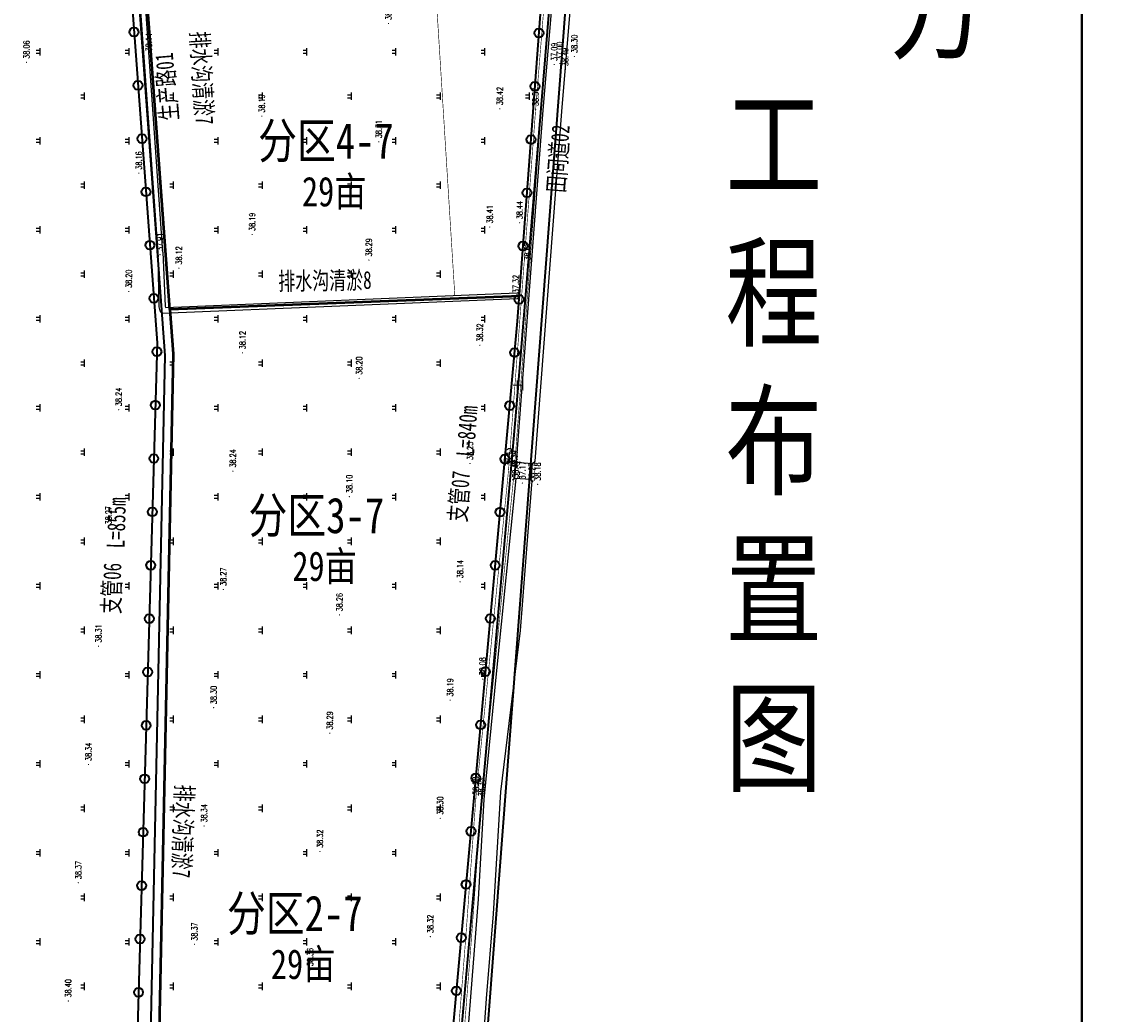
# Model space of a CAD drawing. Extents: x 464172 to 473094, y 3847158 to 3855433.
# Tile 44 of 98: x 466999 to 467363, y 3851768 to 3852103. Entities that reach past the tile are written whole.
import ezdxf
from ezdxf.enums import TextEntityAlignment as Align

# ---------------------------------------------------------------- set-up
doc = ezdxf.new("R2010")
doc.units = 0
doc.linetypes.add('X1', pattern=[5, 4, -1])
doc.linetypes.add('X3', pattern=[5, 4, -1])
doc.layers.get('0').update_dxf_attribs({"linetype": 'CONTINUOUS'})
doc.layers.add('ASSIST', color=7, linetype='CONTINUOUS', plot=False)
for name, color, linetype in [('DLSS', 4, 'CONTINUOUS'), ('DMTZ', 3, 'CONTINUOUS'), ('GCD', 9, 'CONTINUOUS'), ('SXSS', 5, 'CONTINUOUS'), ('ZBTZ', 8, 'CONTINUOUS'), ('排水沟', 5, 'CONTINUOUS'), ('道路', 4, 'CONTINUOUS')]:
    doc.layers.add(name, color=color, linetype=linetype)
doc.layers.add('出水口', color=3, linetype='CONTINUOUS', lineweight=30)
doc.layers.add('支管', color=3, linetype='CONTINUOUS', lineweight=30)
doc.styles.add('HZ', font='rs.shx', dxfattribs={"width": 0.8, "bigfont": 'hztxt.shx'})
doc.styles.get("Standard").update_dxf_attribs({"font": 'rs.shx', "bigfont": 'hztxt.shx'})
doc.styles.add('黑体', font='simhei.ttf')
doc.linetypes.add('10411', pattern='A,2,[150,AAA.SHX,S=1,R=0,X=0,Y=1],2,[151,AAA.SHX,S=1,R=0,X=0,Y=3],1e-11', length=4)
doc.linetypes.add('712B', pattern='A,4,-1,4,-1,4,-1,[167,AAA.SHX,S=0.5,R=0,X=0,Y=0],8,[168,AAA.SHX,S=0.5,R=0,X=0,Y=0],-1', length=24)

# ---------------------------------------------------------------- blocks, each defined once
blk = doc.blocks.new('GC200')
at = {"linetype": 'Continuous', "const_width": 0.2, "flags": 128}
blk.add_lwpolyline([(-0.1, 0, 1), (0.1, 0, 1)], format="xyb", close=True, dxfattribs=at)
blk = doc.blocks.new('gc119')
for p, q in [((-1.25, 0), (1.25, 0)), ((-0.5, 1.3), (-0.5, 0)), ((0.5, 1.3), (0.5, 0))]:
    blk.add_line(p, q)
blk = doc.blocks.new('郭庄示范方')
at = {"layer": 'ASSIST', "color": 8, "linetype": 'Continuous', "elevation": -37.5, "flags": 128}
blk.add_lwpolyline([(1365.45, -579.44), (1360.01, -579), (1360.46, -573.6), (1365.89, -574.04)], close=True, dxfattribs=at)
at = {"layer": 'DLSS', "color": 8, "linetype": 'Continuous'}
for p, q in [((1360.46, -573.6, -37.5), (1359.81, -572.83, -37.5)), ((1365.89, -574.04, -37.5), (1366.65, -573.4, -37.5)), ((1360.01, -579, -37.5), (1359.25, -579.64, -37.5)), ((1365.45, -579.44, -37.5), (1366.09, -580.21, -37.5))]:
    blk.add_line(p, q, dxfattribs=at)
at = {"layer": 'DLSS', "color": 8, "linetype": 'X3', "const_width": 0.2, "elevation": 0.93, "flags": 128}
blk.add_lwpolyline([(1328.66, -917.38), (1331.8, -882.64), (1335.96, -837.77), (1335.96, -832.12), (1335.92, -824.51), (1336.23, -819.21), (1337.77, -787.8), (1339.13, -776.13), (1341.16, -763.75), (1343.49, -733.93), (1346.9, -686.91), (1357.94, -576.08), (1367.06, -454.74), (1374.96, -357.11)], dxfattribs=at)
at = {"layer": 'DLSS', "color": 8, "linetype": 'Continuous', "const_width": 0.2, "elevation": 0.93, "flags": 128}
blk.add_lwpolyline([(1330.62, -917.35), (1333.73, -882.81), (1337.9, -837.86), (1337.9, -832.11), (1337.86, -824.56), (1338.17, -819.32), (1339.71, -787.96), (1341.06, -776.4), (1343.09, -763.99), (1345.42, -734.07), (1348.84, -687.07), (1359.88, -576.25), (1369, -454.89), (1377.03, -355.97)], dxfattribs=at)
at = {"layer": 'DLSS', "color": 8, "linetype": 'Continuous', "elevation": -37.5}
for points in [[(1360.46, -573.6), (1365.89, -574.04)], [(1365.45, -579.44), (1360.01, -579)]]:
    blk.add_lwpolyline(points, dxfattribs=at)
at = {"layer": 'DMTZ', "color": 8, "linetype": '10411', "flags": 128}
for points, elevation in [([(1395, -162.06), (1390.21, -225.3), (1384.06, -288.42), (1378.25, -356.94), (1375.24, -387.19), (1369.53, -454.91), (1360.46, -573.6)], -37.5), ([(1365.89, -574.04), (1366.6, -573.72), (1366.86, -573.23), (1375.86, -455.42), (1381.56, -387.77), (1384.57, -357.53), (1390.39, -288.95), (1400.88, -162.5)], -37.5), ([(1360.33, -579.02), (1353.75, -644.9), (1349.64, -687.22), (1347.71, -720.8), (1344.22, -765.18), (1343.24, -772.98), (1341.7, -783.37), (1341.15, -793.07), (1339.24, -822.75), (1338.63, -833.03), (1338.5, -840.95), (1336.78, -859.71), (1332.74, -901.42)], 1.44), ([(1332.74, -901.42), (1333.48, -901.94), (1334.78, -902.46), (1337.2, -902.42), (1338.23, -901.81), (1339.7, -870.12), (1340.78, -853.33), (1343.06, -835.93), (1347.67, -793.99), (1350.5, -754.34), (1352.9, -725.78), (1355.3, -684.63), (1362.01, -630.28), (1365.78, -581.13), (1365.86, -580.14), (1365.45, -579.44)], -37.5)]:
    blk.add_lwpolyline(points, dxfattribs=dict(at, elevation=elevation))
at = {"layer": 'SXSS', "color": 8, "linetype": 'Continuous', "flags": 128}
for points, elevation in [([(1241.32, -502.74), (1241.32, -502.74), (1231.52, -363.04), (1231.27, -361.63), (1230.99, -361.44), (1230.37, -361.46), (1229.77, -361.64), (1229.55, -361.93), (1229.64, -363.43), (1239.74, -504.43)], 0.52), ([(1241.32, -502.74), (1242.1, -520.97), (1242.21, -521.42), (1360.89, -516.49), (1361.38, -516.72), (1361.48, -517.03), (1361.53, -517.65), (1361.45, -518.22), (1360.97, -518.48), (1241.11, -523.45), (1240.43, -522.52), (1240.12, -521.23), (1239.74, -504.43)], 0.84)]:
    blk.add_lwpolyline(points, dxfattribs=dict(at, elevation=elevation))
at = {"layer": 'ZBTZ', "color": 8, "linetype": 'Continuous', "const_width": 0.2, "elevation": 0.84, "flags": 128}
blk.add_lwpolyline([(1339.81, -517.37), (1329.74, -355.98)], dxfattribs=at)
at = {"layer": 'GCD', "color": 8, "linetype": 'Continuous'}
ref = blk.add_blockref('GC200', (1317.46, -425.71, 0.81), dxfattribs=dict(at, rotation=90))
ref.add_attrib('height', '38.31', dxfattribs={"linetype": 'Continuous', "height": 2, "rotation": 90, "style": 'HZ', "width": 0.8}).set_placement((1317.46, -424.51, -37.5), align=Align.MIDDLE_LEFT)
ref = blk.add_blockref('GC200', (1236.65, -436.31, 0.64), dxfattribs=dict(at, rotation=90))
ref.add_attrib('height', '38.14', dxfattribs={"linetype": 'Continuous', "height": 2, "rotation": 90, "style": 'HZ', "width": 0.8}).set_placement((1236.65, -435.11, -37.5), align=Align.MIDDLE_LEFT)
ref = blk.add_blockref('GC200', (1195.37, -438.79, 0.56), dxfattribs=dict(at, rotation=90))
ref.add_attrib('height', '38.06', dxfattribs={"linetype": 'Continuous', "height": 2, "rotation": 90, "style": 'HZ', "width": 0.8}).set_placement((1195.37, -437.59, -37.5), align=Align.MIDDLE_LEFT)
ref = blk.add_blockref('GC200', (1373.35, -439.54, -0.41), dxfattribs=dict(at, rotation=90))
ref.add_attrib('height', '37.09', dxfattribs={"linetype": 'Continuous', "height": 2, "rotation": 90, "style": 'HZ', "width": 0.8}).set_placement((1373.35, -438.34, -37.5), align=Align.MIDDLE_LEFT)
ref = blk.add_blockref('GC200', (1375.22, -439.2, -0.5), dxfattribs=dict(at, rotation=90))
ref.add_attrib('height', '37.00', dxfattribs={"linetype": 'Continuous', "height": 2, "rotation": 90, "style": 'HZ', "width": 0.8}).set_placement((1375.22, -438, -37.5), align=Align.MIDDLE_LEFT)
ref = blk.add_blockref('GC200', (1380.12, -436.84, 0.8), dxfattribs=dict(at, rotation=90))
ref.add_attrib('height', '38.30', dxfattribs={"linetype": 'Continuous', "height": 2, "rotation": 90, "style": 'HZ', "width": 0.8}).set_placement((1380.12, -435.64, -37.5), align=Align.MIDDLE_LEFT)
ref = blk.add_blockref('GC200', (1377.06, -441.26, 0.99), dxfattribs=dict(at, rotation=90))
ref.add_attrib('height', '38.49', dxfattribs={"linetype": 'Continuous', "height": 2, "rotation": 90, "style": 'HZ', "width": 0.8}).set_placement((1377.06, -440.06, -37.5), align=Align.MIDDLE_LEFT)
ref = blk.add_blockref('GC200', (1354.96, -454.44, 0.92), dxfattribs=dict(at, rotation=90))
ref.add_attrib('height', '38.42', dxfattribs={"linetype": 'Continuous', "height": 2, "rotation": 90, "style": 'HZ', "width": 0.8}).set_placement((1354.96, -453.24, -37.5), align=Align.MIDDLE_LEFT)
ref = blk.add_blockref('GC200', (1367.06, -454.74, 1.07), dxfattribs=dict(at, rotation=90))
ref.add_attrib('height', '38.57', dxfattribs={"linetype": 'Continuous', "height": 2, "rotation": 90, "style": 'HZ', "width": 0.8}).set_placement((1367.06, -453.54, -37.5), align=Align.MIDDLE_LEFT)
ref = blk.add_blockref('GC200', (1274.73, -456.96, 0.69), dxfattribs=dict(at, rotation=90))
ref.add_attrib('height', '38.19', dxfattribs={"linetype": 'Continuous', "height": 2, "rotation": 90, "style": 'HZ', "width": 0.8}).set_placement((1274.73, -455.76, -37.5), align=Align.MIDDLE_LEFT)
ref = blk.add_blockref('GC200', (1314.15, -465.57, 0.81), dxfattribs=dict(at, rotation=90))
ref.add_attrib('height', '38.31', dxfattribs={"linetype": 'Continuous', "height": 2, "rotation": 90, "style": 'HZ', "width": 0.8}).set_placement((1314.15, -464.37, -37.5), align=Align.MIDDLE_LEFT)
ref = blk.add_blockref('GC200', (1233.26, -476.17, 0.66), dxfattribs=dict(at, rotation=90))
ref.add_attrib('height', '38.16', dxfattribs={"linetype": 'Continuous', "height": 2, "rotation": 90, "style": 'HZ', "width": 0.8}).set_placement((1233.26, -474.97, -37.5), align=Align.MIDDLE_LEFT)
ref = blk.add_blockref('GC200', (1351.61, -494.3, 0.91), dxfattribs=dict(at, rotation=90))
ref.add_attrib('height', '38.41', dxfattribs={"linetype": 'Continuous', "height": 2, "rotation": 90, "style": 'HZ', "width": 0.8}).set_placement((1351.61, -493.1, -37.5), align=Align.MIDDLE_LEFT)
ref = blk.add_blockref('GC200', (1361.67, -492.88, 0.94), dxfattribs=dict(at, rotation=90))
ref.add_attrib('height', '38.44', dxfattribs={"linetype": 'Continuous', "height": 2, "rotation": 90, "style": 'HZ', "width": 0.8}).set_placement((1361.67, -491.68, -37.5), align=Align.MIDDLE_LEFT)
ref = blk.add_blockref('GC200', (1271.48, -496.83, 0.69), dxfattribs=dict(at, rotation=90))
ref.add_attrib('height', '38.19', dxfattribs={"linetype": 'Continuous', "height": 2, "rotation": 90, "style": 'HZ', "width": 0.8}).set_placement((1271.48, -495.63, -37.5), align=Align.MIDDLE_LEFT)
ref = blk.add_blockref('GC200', (1240.38, -503.61, 0.41), dxfattribs=dict(at, rotation=90))
ref.add_attrib('height', '37.91', dxfattribs={"linetype": 'Continuous', "height": 2, "rotation": 90, "style": 'HZ', "width": 0.8}).set_placement((1240.38, -502.41, -37.5), align=Align.MIDDLE_LEFT)
ref = blk.add_blockref('GC200', (1310.85, -505.44, 0.79), dxfattribs=dict(at, rotation=90))
ref.add_attrib('height', '38.29', dxfattribs={"linetype": 'Continuous', "height": 2, "rotation": 90, "style": 'HZ', "width": 0.8}).set_placement((1310.85, -504.24, -37.5), align=Align.MIDDLE_LEFT)
ref = blk.add_blockref('GC200', (1246.79, -508.17, 0.62), dxfattribs=dict(at, rotation=90))
ref.add_attrib('height', '38.12', dxfattribs={"linetype": 'Continuous', "height": 2, "rotation": 90, "style": 'HZ', "width": 0.8}).set_placement((1246.79, -506.97, -37.5), align=Align.MIDDLE_LEFT)
ref = blk.add_blockref('GC200', (1364.29, -506.8, 1.17), dxfattribs=dict(at, rotation=90))
ref.add_attrib('height', '38.67', dxfattribs={"linetype": 'Continuous', "height": 2, "rotation": 90, "style": 'HZ', "width": 0.8}).set_placement((1364.29, -505.6, -37.5), align=Align.MIDDLE_LEFT)
ref = blk.add_blockref('GC200', (1229.86, -516.02, 0.7), dxfattribs=dict(at, rotation=90))
ref.add_attrib('height', '38.20', dxfattribs={"linetype": 'Continuous', "height": 2, "rotation": 90, "style": 'HZ', "width": 0.8}).set_placement((1229.86, -514.82, -37.5), align=Align.MIDDLE_LEFT)
ref = blk.add_blockref('GC200', (1360.39, -517.8, -0.19), dxfattribs=dict(at, rotation=90))
ref.add_attrib('height', '37.32', dxfattribs={"linetype": 'Continuous', "height": 2, "rotation": 90, "style": 'HZ', "width": 0.8}).set_placement((1360.39, -516.6, -0.19), align=Align.MIDDLE_LEFT)
ref = blk.add_blockref('GC200', (1348.27, -534.16, 0.82), dxfattribs=dict(at, rotation=90))
ref.add_attrib('height', '38.32', dxfattribs={"linetype": 'Continuous', "height": 2, "rotation": 90, "style": 'HZ', "width": 0.8}).set_placement((1348.27, -532.96, -37.5), align=Align.MIDDLE_LEFT)
ref = blk.add_blockref('GC200', (1268.24, -536.7, 0.62), dxfattribs=dict(at, rotation=90))
ref.add_attrib('height', '38.12', dxfattribs={"linetype": 'Continuous', "height": 2, "rotation": 90, "style": 'HZ', "width": 0.8}).set_placement((1268.24, -535.5, -37.5), align=Align.MIDDLE_LEFT)
ref = blk.add_blockref('GC200', (1307.55, -545.3, 0.7), dxfattribs=dict(at, rotation=90))
ref.add_attrib('height', '38.20', dxfattribs={"linetype": 'Continuous', "height": 2, "rotation": 90, "style": 'HZ', "width": 0.8}).set_placement((1307.55, -544.1, -37.5), align=Align.MIDDLE_LEFT)
ref = blk.add_blockref('GC200', (1226.46, -555.88, 0.74), dxfattribs=dict(at, rotation=90))
ref.add_attrib('height', '38.24', dxfattribs={"linetype": 'Continuous', "height": 2, "rotation": 90, "style": 'HZ', "width": 0.8}).set_placement((1226.46, -554.68, -37.5), align=Align.MIDDLE_LEFT)
ref = blk.add_blockref('GC200', (1344.93, -574.02, 0.73), dxfattribs=dict(at, rotation=90))
ref.add_attrib('height', '38.23', dxfattribs={"linetype": 'Continuous', "height": 2, "rotation": 90, "style": 'HZ', "width": 0.8}).set_placement((1344.93, -572.82, -37.5), align=Align.MIDDLE_LEFT)
ref = blk.add_blockref('GC200', (1264.99, -576.57, 0.74), dxfattribs=dict(at, rotation=90))
ref.add_attrib('height', '38.24', dxfattribs={"linetype": 'Continuous', "height": 2, "rotation": 90, "style": 'HZ', "width": 0.8}).set_placement((1264.99, -575.37, -37.5), align=Align.MIDDLE_LEFT)
ref = blk.add_blockref('GC200', (1357.94, -576.08, 0.93), dxfattribs=dict(at, rotation=90))
ref.add_attrib('height', '38.43', dxfattribs={"linetype": 'Continuous', "height": 2, "rotation": 90, "style": 'HZ', "width": 0.8}).set_placement((1357.94, -574.88, -37.5), align=Align.MIDDLE_LEFT)
ref = blk.add_blockref('GC200', (1359.93, -576.92, 0.89), dxfattribs=dict(at, rotation=90))
ref.add_attrib('height', '38.39', dxfattribs={"linetype": 'Continuous', "height": 2, "rotation": 90, "style": 'HZ', "width": 0.8}).set_placement((1359.93, -575.72, -37.5), align=Align.MIDDLE_LEFT)
ref = blk.add_blockref('GC200', (1360.23, -580.04, 0.97), dxfattribs=dict(at, rotation=90))
ref.add_attrib('height', '38.47', dxfattribs={"linetype": 'Continuous', "height": 2, "rotation": 90, "style": 'HZ', "width": 0.8}).set_placement((1360.23, -578.84, -37.5), align=Align.MIDDLE_LEFT)
ref = blk.add_blockref('GC200', (1362.6, -580.59, -0.33), dxfattribs=dict(at, rotation=90))
ref.add_attrib('height', '37.17', dxfattribs={"linetype": 'Continuous', "height": 2, "rotation": 90, "style": 'HZ', "width": 0.8}).set_placement((1362.6, -579.39, -37.5), align=Align.MIDDLE_LEFT)
ref = blk.add_blockref('GC200', (1365.78, -581.13, 0.77), dxfattribs=dict(at, rotation=90))
ref.add_attrib('height', '38.27', dxfattribs={"linetype": 'Continuous', "height": 2, "rotation": 90, "style": 'HZ', "width": 0.8}).set_placement((1365.78, -579.93, -37.5), align=Align.MIDDLE_LEFT)
ref = blk.add_blockref('GC200', (1367.75, -581, 0.68), dxfattribs=dict(at, rotation=90))
ref.add_attrib('height', '38.18', dxfattribs={"linetype": 'Continuous', "height": 2, "rotation": 90, "style": 'HZ', "width": 0.8}).set_placement((1367.75, -579.8, -37.5), align=Align.MIDDLE_LEFT)
ref = blk.add_blockref('GC200', (1304.24, -585.16, 0.6), dxfattribs=dict(at, rotation=90))
ref.add_attrib('height', '38.10', dxfattribs={"linetype": 'Continuous', "height": 2, "rotation": 90, "style": 'HZ', "width": 0.8}).set_placement((1304.24, -583.96, -37.5), align=Align.MIDDLE_LEFT)
ref = blk.add_blockref('GC200', (1223.06, -595.73, 0.77), dxfattribs=dict(at, rotation=90))
ref.add_attrib('height', '38.27', dxfattribs={"linetype": 'Continuous', "height": 2, "rotation": 90, "style": 'HZ', "width": 0.8}).set_placement((1223.06, -594.53, -37.5), align=Align.MIDDLE_LEFT)
ref = blk.add_blockref('GC200', (1341.58, -613.88, 0.64), dxfattribs=dict(at, rotation=90))
ref.add_attrib('height', '38.14', dxfattribs={"linetype": 'Continuous', "height": 2, "rotation": 90, "style": 'HZ', "width": 0.8}).set_placement((1341.58, -612.68, -37.5), align=Align.MIDDLE_LEFT)
ref = blk.add_blockref('GC200', (1261.75, -616.44, 0.77), dxfattribs=dict(at, rotation=90))
ref.add_attrib('height', '38.27', dxfattribs={"linetype": 'Continuous', "height": 2, "rotation": 90, "style": 'HZ', "width": 0.8}).set_placement((1261.75, -615.24, -37.5), align=Align.MIDDLE_LEFT)
ref = blk.add_blockref('GC200', (1300.94, -625.03, 0.76), dxfattribs=dict(at, rotation=90))
ref.add_attrib('height', '38.26', dxfattribs={"linetype": 'Continuous', "height": 2, "rotation": 90, "style": 'HZ', "width": 0.8}).set_placement((1300.94, -623.83, -37.5), align=Align.MIDDLE_LEFT)
ref = blk.add_blockref('GC200', (1219.67, -635.59, 0.81), dxfattribs=dict(at, rotation=90))
ref.add_attrib('height', '38.31', dxfattribs={"linetype": 'Continuous', "height": 2, "rotation": 90, "style": 'HZ', "width": 0.8}).set_placement((1219.67, -634.39, -37.5), align=Align.MIDDLE_LEFT)
ref = blk.add_blockref('GC200', (1349.18, -646.66, 0.58), dxfattribs=dict(at, rotation=90))
ref.add_attrib('height', '38.08', dxfattribs={"linetype": 'Continuous', "height": 2, "rotation": 90, "style": 'HZ', "width": 0.8}).set_placement((1349.18, -645.46, -37.5), align=Align.MIDDLE_LEFT)
ref = blk.add_blockref('GC200', (1338.24, -653.74, 0.69), dxfattribs=dict(at, rotation=90))
ref.add_attrib('height', '38.19', dxfattribs={"linetype": 'Continuous', "height": 2, "rotation": 90, "style": 'HZ', "width": 0.8}).set_placement((1338.24, -652.54, -37.5), align=Align.MIDDLE_LEFT)
ref = blk.add_blockref('GC200', (1258.5, -656.31, 0.8), dxfattribs=dict(at, rotation=90))
ref.add_attrib('height', '38.30', dxfattribs={"linetype": 'Continuous', "height": 2, "rotation": 90, "style": 'HZ', "width": 0.8}).set_placement((1258.5, -655.11, -37.5), align=Align.MIDDLE_LEFT)
ref = blk.add_blockref('GC200', (1297.64, -664.89, 0.79), dxfattribs=dict(at, rotation=90))
ref.add_attrib('height', '38.29', dxfattribs={"linetype": 'Continuous', "height": 2, "rotation": 90, "style": 'HZ', "width": 0.8}).set_placement((1297.64, -663.69, -37.5), align=Align.MIDDLE_LEFT)
ref = blk.add_blockref('GC200', (1216.27, -675.44, 0.84), dxfattribs=dict(at, rotation=90))
ref.add_attrib('height', '38.34', dxfattribs={"linetype": 'Continuous', "height": 2, "rotation": 90, "style": 'HZ', "width": 0.8}).set_placement((1216.27, -674.24, -37.5), align=Align.MIDDLE_LEFT)
ref = blk.add_blockref('GC200', (1346.9, -686.91, 0.78), dxfattribs=dict(at, rotation=90))
ref.add_attrib('height', '38.28', dxfattribs={"linetype": 'Continuous', "height": 2, "rotation": 90, "style": 'HZ', "width": 0.8}).set_placement((1346.9, -685.71, -37.5), align=Align.MIDDLE_LEFT)
ref = blk.add_blockref('GC200', (1348.77, -687.43, 0.85), dxfattribs=dict(at, rotation=90))
ref.add_attrib('height', '38.35', dxfattribs={"linetype": 'Continuous', "height": 2, "rotation": 90, "style": 'HZ', "width": 0.8}).set_placement((1348.77, -686.23, -37.5), align=Align.MIDDLE_LEFT)
ref = blk.add_blockref('GC200', (1334.89, -693.6, 0.8), dxfattribs=dict(at, rotation=90))
ref.add_attrib('height', '38.30', dxfattribs={"linetype": 'Continuous', "height": 2, "rotation": 90, "style": 'HZ', "width": 0.8}).set_placement((1334.89, -692.4, -37.5), align=Align.MIDDLE_LEFT)
ref = blk.add_blockref('GC200', (1255.26, -696.17, 0.84), dxfattribs=dict(at, rotation=90))
ref.add_attrib('height', '38.34', dxfattribs={"linetype": 'Continuous', "height": 2, "rotation": 90, "style": 'HZ', "width": 0.8}).set_placement((1255.26, -694.97, -37.5), align=Align.MIDDLE_LEFT)
ref = blk.add_blockref('GC200', (1294.34, -704.75, 0.82), dxfattribs=dict(at, rotation=90))
ref.add_attrib('height', '38.32', dxfattribs={"linetype": 'Continuous', "height": 2, "rotation": 90, "style": 'HZ', "width": 0.8}).set_placement((1294.34, -703.55, -37.5), align=Align.MIDDLE_LEFT)
ref = blk.add_blockref('GC200', (1212.87, -715.3, 0.87), dxfattribs=dict(at, rotation=90))
ref.add_attrib('height', '38.37', dxfattribs={"linetype": 'Continuous', "height": 2, "rotation": 90, "style": 'HZ', "width": 0.8}).set_placement((1212.87, -714.1, -37.5), align=Align.MIDDLE_LEFT)
ref = blk.add_blockref('GC200', (1331.55, -733.46, 0.82), dxfattribs=dict(at, rotation=90))
ref.add_attrib('height', '38.32', dxfattribs={"linetype": 'Continuous', "height": 2, "rotation": 90, "style": 'HZ', "width": 0.8}).set_placement((1331.55, -732.26, -37.5), align=Align.MIDDLE_LEFT)
ref = blk.add_blockref('GC200', (1252.01, -736.04, 0.87), dxfattribs=dict(at, rotation=90))
ref.add_attrib('height', '38.37', dxfattribs={"linetype": 'Continuous', "height": 2, "rotation": 90, "style": 'HZ', "width": 0.8}).set_placement((1252.01, -734.84, -37.5), align=Align.MIDDLE_LEFT)
ref = blk.add_blockref('GC200', (1291.03, -744.62, 0.86), dxfattribs=dict(at, rotation=90))
ref.add_attrib('height', '38.36', dxfattribs={"linetype": 'Continuous', "height": 2, "rotation": 90, "style": 'HZ', "width": 0.8}).set_placement((1291.03, -743.42, -37.5), align=Align.MIDDLE_LEFT)
ref = blk.add_blockref('GC200', (1209.47, -755.16, 0.9), dxfattribs=dict(at, rotation=90))
ref.add_attrib('height', '38.40', dxfattribs={"linetype": 'Continuous', "height": 2, "rotation": 90, "style": 'HZ', "width": 0.8}).set_placement((1209.47, -753.96, -37.5), align=Align.MIDDLE_LEFT)
at = {"layer": 'ZBTZ', "color": 8, "linetype": 'Continuous', "rotation": 90}
for p in [(1199.96, -435.22, -37.5), (1229.96, -435.22, -37.5), (1259.96, -435.22, -37.5), (1289.96, -435.22, -37.5), (1319.96, -435.22, -37.5), (1349.96, -435.22, -37.5), (1214.96, -450.22, -37.5), (1244.96, -450.22, -37.5), (1274.96, -450.22, -37.5), (1304.96, -450.22, -37.5), (1334.96, -450.22, -37.5), (1364.96, -450.22, -37.5), (1199.96, -465.22, -37.5), (1229.96, -465.22, -37.5), (1259.96, -465.22, -37.5), (1289.96, -465.22, -37.5), (1319.96, -465.22, -37.5), (1349.96, -465.22, -37.5), (1214.96, -480.22, -37.5), (1244.96, -480.22, -37.5), (1274.96, -480.22, -37.5), (1304.96, -480.22, -37.5), (1334.96, -480.22, -37.5), (1199.96, -495.22, -37.5), (1229.96, -495.22, -37.5), (1259.96, -495.22, -37.5), (1289.96, -495.22, -37.5), (1319.96, -495.22, -37.5), (1349.96, -495.22, -37.5), (1214.96, -510.22, -37.5), (1244.96, -510.22, -37.5), (1274.96, -510.22, -37.5), (1304.96, -510.22, -37.5), (1334.96, -510.22, -37.5), (1199.96, -525.22, -37.5), (1229.96, -525.22, -37.5), (1259.96, -525.22, -37.5), (1289.96, -525.22, -37.5), (1319.96, -525.22, -37.5), (1349.96, -525.22, -37.5), (1214.96, -540.22, -37.5), (1244.96, -540.22, -37.5), (1274.96, -540.22, -37.5), (1304.96, -540.22, -37.5), (1334.96, -540.22, -37.5), (1199.96, -555.22, -37.5), (1229.96, -555.22, -37.5), (1259.96, -555.22, -37.5), (1289.96, -555.22, -37.5), (1319.96, -555.22, -37.5), (1349.96, -555.22, -37.5), (1214.96, -570.22, -37.5), (1244.96, -570.22, -37.5), (1274.96, -570.22, -37.5), (1304.96, -570.22, -37.5), (1334.96, -570.22, -37.5), (1199.96, -585.22, -37.5), (1229.96, -585.22, -37.5), (1259.96, -585.22, -37.5), (1289.96, -585.22, -37.5), (1319.96, -585.22, -37.5), (1349.96, -585.22, -37.5), (1214.96, -600.22, -37.5), (1244.96, -600.22, -37.5), (1274.96, -600.22, -37.5), (1304.96, -600.22, -37.5), (1334.96, -600.22, -37.5), (1199.96, -615.22, -37.5), (1229.96, -615.22, -37.5), (1259.96, -615.22, -37.5), (1289.96, -615.22, -37.5), (1319.96, -615.22, -37.5), (1349.96, -615.22, -37.5), (1214.96, -630.22, -37.5), (1244.96, -630.22, -37.5), (1274.96, -630.22, -37.5), (1304.96, -630.22, -37.5), (1334.96, -630.22, -37.5), (1199.96, -645.22, -37.5), (1229.96, -645.22, -37.5), (1259.96, -645.22, -37.5), (1289.96, -645.22, -37.5), (1319.96, -645.22, -37.5), (1349.96, -645.22, -37.5), (1214.96, -660.22, -37.5), (1244.96, -660.22, -37.5), (1274.96, -660.22, -37.5), (1304.96, -660.22, -37.5), (1334.96, -660.22, -37.5), (1199.96, -675.22, -37.5), (1229.96, -675.22, -37.5), (1259.96, -675.22, -37.5), (1289.96, -675.22, -37.5), (1319.96, -675.22, -37.5), (1214.96, -690.22, -37.5), (1244.96, -690.22, -37.5), (1274.96, -690.22, -37.5), (1304.96, -690.22, -37.5), (1334.96, -690.22, -37.5), (1199.96, -705.22, -37.5), (1229.96, -705.22, -37.5), (1259.96, -705.22, -37.5), (1289.96, -705.22, -37.5), (1319.96, -705.22, -37.5), (1214.96, -720.22, -37.5), (1244.96, -720.22, -37.5), (1274.96, -720.22, -37.5), (1304.96, -720.22, -37.5), (1334.96, -720.22, -37.5), (1199.96, -735.22, -37.5), (1229.96, -735.22, -37.5), (1259.96, -735.22, -37.5), (1289.96, -735.22, -37.5), (1319.96, -735.22, -37.5), (1214.96, -750.22, -37.5), (1244.96, -750.22, -37.5), (1274.96, -750.22, -37.5), (1304.96, -750.22, -37.5), (1334.96, -750.22, -37.5)]:
    blk.add_blockref('gc119', p, dxfattribs=at)
at = {"layer": 'DLSS', "color": 8, "linetype": 'Continuous', "style": '黑体'}
blk.add_text('土', height=3, rotation=90, dxfattribs=at).set_placement((1361.16, -547.58, 0.93), align=Align.MIDDLE)

msp = doc.modelspace()

# ---------------------------------------------------------------- linework, layer by layer
at = {"color": 3, "lineweight": 35}
msp.add_lwpolyline([(465844.44, 3852527.96), (467356.44, 3852527.96), (467356.44, 3851458.76), (465844.44, 3851458.76)], close=True, dxfattribs=at)
at = {"color": 7, "lineweight": 35}
msp.add_lwpolyline([(467356.44, 3852527.96), (468868.44, 3852527.96), (468868.44, 3851458.76), (467356.44, 3851458.76)], close=True, dxfattribs=at)
at = {"color": 221, "linetype": '712B', "lineweight": 40, "ltscale": 3, "elevation": 1.98, "flags": 128}
msp.add_lwpolyline([(465872.59, 3852281.81), (465872.75, 3852260.33), (466412.44, 3851610.81), (466425.83, 3851598.47), (467144.48, 3851610.76), (467210.49, 3852474.83), (466781.04, 3852434.07), (466841.84, 3852085.77), (466761.42, 3852075.83), (466736.15, 3852223.25), (466647.4, 3852213.56), (466632.54, 3852405.35)], close=True, dxfattribs=at)
at = {"layer": '出水口', "color": 3, "lineweight": 40}
for centre in [(467036.9, 3852099.36, -37.5), (467173.42, 3852099.04, -37.5), (467038.24, 3852081.41, -37.5), (467172.07, 3852081.09, -37.5), (467039.57, 3852063.46, -37.5), (467170.73, 3852063.14, -37.5), (467040.9, 3852045.51, -37.5), (467169.38, 3852045.19, -37.5), (467042.24, 3852027.56, -37.5), (467168.04, 3852027.24, -37.5), (467043.57, 3852009.61, -37.5), (467166.69, 3852009.29, -37.5), (467044.6, 3851991.64, -37.5), (467165.18, 3851991.35, -37.5), (467044.08, 3851973.64, -37.5), (467163.55, 3851973.43, -37.5), (467043.57, 3851955.65, -37.5), (467161.92, 3851955.5, -37.5), (467043.05, 3851937.66, -37.5), (467160.29, 3851937.58, -37.5), (467042.54, 3851919.67, -37.5), (467158.66, 3851919.65, -37.5), (467042.02, 3851901.67, -37.5), (467157.02, 3851901.72, -37.5), (467041.5, 3851883.68, -37.5), (467155.39, 3851883.8, -37.5), (467040.99, 3851865.69, -37.5), (467153.76, 3851865.87, -37.5), (467040.47, 3851847.7, -37.5), (467152.13, 3851847.95, -37.5), (467039.96, 3851829.7, -37.5), (467150.5, 3851830.02, -37.5), (467039.44, 3851811.71, -37.5), (467148.87, 3851812.09, -37.5), (467038.92, 3851793.72, -37.5), (467147.23, 3851794.17, -37.5), (467038.41, 3851775.73, -37.5), (467145.6, 3851776.24, -37.5)]:
    msp.add_circle(centre, 1.5, dxfattribs=at)
at = {"layer": '排水沟', "linetype": 'Continuous', "lineweight": 50}
msp.add_line((467167.11, 3852010.33), (467048.93, 3852005.88), dxfattribs=at)
at = {"layer": '排水沟', "linetype": 'Continuous', "lineweight": 50, "flags": 128}
for points in [[(467048.93, 3852005.88), (467036.77, 3852171.18), (467025.97, 3852319.55), (467071.2, 3852322.61), (467064.72, 3852454.07)], [(467048.93, 3852005.88), (467050.1, 3851990.92), (467042.31, 3851616.4)]]:
    msp.add_lwpolyline(points, dxfattribs=at)
at = {"layer": '支管', "color": 3, "lineweight": 40, "flags": 128}
for points in [[(467200.3, 3852458.03), (467166.13, 3852001.93), (467131.72, 3851623.87)], [(466978.19, 3852435.45), (466986.32, 3852316), (467020.6, 3852318.51), (467044.67, 3851994.63), (467034, 3851622.78)]]:
    msp.add_lwpolyline(points, dxfattribs=at)
at = {"layer": '道路', "linetype": 'Continuous', "lineweight": 40, "flags": 128}
msp.add_lwpolyline([(467135.68, 3851616.94), (467142.14, 3851692.63), (467142.92, 3851719.27), (467147.69, 3851766.6), (467165.68, 3851969.94), (467199.33, 3852379.44), (467206, 3852450.11), (467206.13, 3852474.73)], dxfattribs=at)
at = {"layer": '道路', "linetype": 'Continuous', "lineweight": 40, "elevation": -37.5, "flags": 128}
msp.add_lwpolyline([(466980.66, 3852442.97), (466990.27, 3852317.91), (467023.02, 3852321.1), (467047.29, 3851990.37), (467039.57, 3851622.85)], dxfattribs=at)

# ---------------------------------------------------------------- block references
at = {"linetype": 'Continuous'}
msp.add_blockref('郭庄示范方', (465805.25, 3852527.96), dxfattribs=at)

# ---------------------------------------------------------------- texts
at = {"color": 1, "linetype": 'Continuous', "lineweight": 50, "attachment_point": 1}
for s, insert, char_height in [('{\\fSimSun|b0|i0|c134|p2;\\W0.8;首\\P羡\\P镇\\P郭\\P庄\\P示\\P范\\P方}', (467291.73, 3852473.49), 30), ('{\\fSimSun|b0|i0|c134|p2;\\W0.8;\\P\\P工\\P程\\P布\\P置\\P图}', (467236.26, 3852176.61), 30), ('{\\fSimSun|b0|i0|c134|p2;\\W0.8;分区4-7}', (467078.72, 3852068.75), 12), ('{\\fSimSun|b0|i0|c134|p2;\\W0.8;29亩}', (467093.52, 3852050.62), 10), ('{\\fSimSun|b0|i0|c134|p2;\\W0.8;分区3-7}', (467075.48, 3851942.48), 12), ('{\\fSimSun|b0|i0|c134|p2;\\W0.8;29亩}', (467090.28, 3851924.35), 10), ('{\\fSimSun|b0|i0|c134|p2;\\W0.8;分区2-7}', (467068.23, 3851808.35), 12), ('{\\fSimSun|b0|i0|c134|p2;\\W0.8;29亩}', (467083.04, 3851790.23), 10)]:
    msp.add_mtext(s, dxfattribs=dict(at, insert=insert, char_height=char_height))
at = {"color": 3, "lineweight": 40, "char_height": 6, "width": 34.7286, "attachment_point": 1}
for s, insert, rotation in [('{\\fSimHei|b0|i0|c134|p2;\\W0.7;L=840m}', (467145.5, 3851956.55), 85.7009), ('{\\fSimHei|b0|i0|c134|p2;\\W0.7;支管07}', (467142.92, 3851934.54), 85.7009), ('{\\fSimHei|b0|i0|c134|p2;\\W0.7;L=855m}', (467027.68, 3851925.49), 88.3511), ('{\\fSimHei|b0|i0|c134|p2;\\W0.7;支管06}', (467026.13, 3851903.39), 88.3511)]:
    msp.add_mtext(s, dxfattribs=dict(at, insert=insert, rotation=rotation))
at = {"layer": '排水沟', "linetype": 'Continuous', "lineweight": 50, "char_height": 6, "width": 74.094, "attachment_point": 1}
for s, insert, rotation in [('{\\fSimHei|b0|i0|c134|p2;\\W0.7;排水沟清淤7}', (467061.9, 3852099.79), 273.3188), ('{\\fSimHei|b0|i0|c134|p2;\\W0.7;排水沟清淤8}', (467085.46, 3852018.37, -37.5), 0.8531), ('{\\fSimHei|b0|i0|c134|p2;\\W0.7;排水沟清淤7}', (467056.92, 3851845.61), 268.0364)]:
    msp.add_mtext(s, dxfattribs=dict(at, insert=insert, rotation=rotation))
at = {"layer": '道路', "linetype": 'X1', "lineweight": 40, "char_height": 6, "width": 74.094, "attachment_point": 1}
for s, insert, rotation in [('{\\fSimHei|b0|i0|c134|p2;\\W0.7;生产路01}', (467045.88, 3852069.29), 94.8091), ('{\\fSimHei|b0|i0|c134|p2;\\W0.7;田间道02}', (467176.1, 3852045.5), 85.6572)]:
    msp.add_mtext(s, dxfattribs=dict(at, insert=insert, rotation=rotation))

doc.saveas('drawing.dxf')
